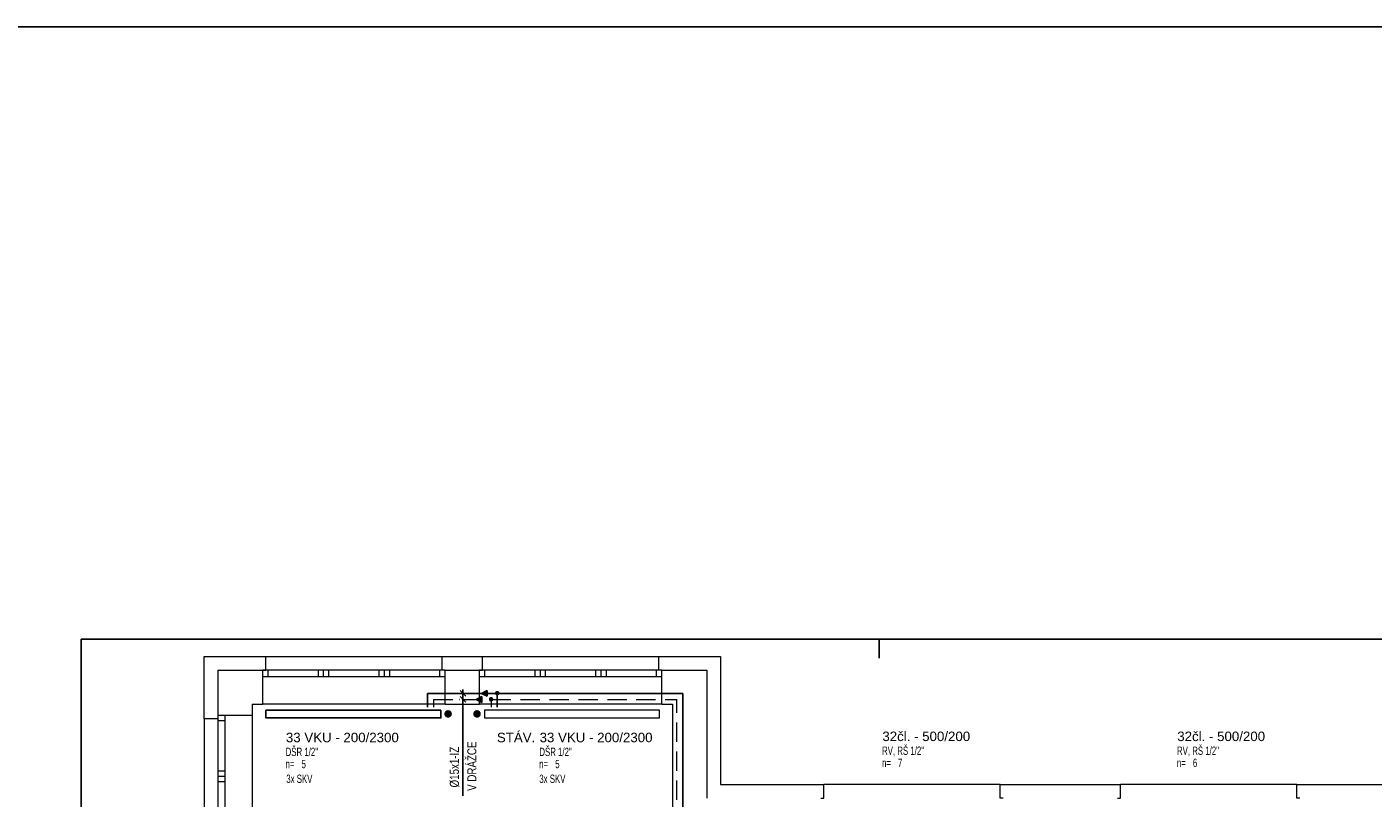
# Model space of a CAD drawing. Header units: millimetres. Extents: x 2424458 to 5109721, y -2781114 to -1335434.
# Tile 20 of 59: x 2442165 to 2459872, y -1378028 to -1367879. Entities that reach past the tile are written whole.
import ezdxf
from ezdxf.enums import TextEntityAlignment as Align

# ---------------------------------------------------------------- set-up
doc = ezdxf.new("R2010")
doc.units = ezdxf.units.MM
doc.header["$LTSCALE"] = 20
doc.header["$MEASUREMENT"] = 0
doc.linetypes.add('DASHED', pattern=[19.05, 12.7, -6.35])
for name, color, linetype in [('KOTY', 2, 'Continuous'), ('OKNA + IZOLANT', 7, 'Continuous'), ('Slabá', 7, 'Continuous'), ('slepák', 8, 'Continuous'), ('TZB_TOP rozvody', 6, 'Continuous'), ('TZB_TOP tělesa', 6, 'Continuous'), ('UT', 6, 'Continuous')]:
    doc.layers.add(name, color=color, linetype=linetype)
doc.layers.add('Rámečky', color=7, linetype='Continuous', lineweight=25)
doc.layers.add('TZB TEXT', color=3, linetype='Continuous', lineweight=18)
doc.styles.add('ARIEL', font='ARIAL.TTF')
doc.styles.add('ROMAN', font='ic-romans.shx')
doc.styles.add('ROMANS', font='ic-romans.shx', dxfattribs={"width": 0.8})
doc.styles.get("Standard").update_dxf_attribs({"font": 'ic-romans.shx', "width": 0.8})
doc.dimstyles.new('M50', dxfattribs={"dimtxt": 100, "dimasz": 60, "dimexe": 50, "dimexo": 150, "dimgap": 100, "dimtad": 1, "dimdec": 0, "dimzin": 0, "dimdsep": 46, "dimtxsty": 'Standard', "dimblk1": 'OBLIQUE', "dimblk2": 'OBLIQUE', "dimsah": 1, "dimcen": 0.09, "dimdle": 50, "dimclrd": 256, "dimclre": 256, "dimclrt": 256, "dimadec": 0, "dimazin": 0, "dimtfac": 1, "dimtdec": 0, "dimtofl": 0, "dimtmove": 1, "dimatfit": 3, "dimldrblk": 'OBLIQUE', "dimfxl": 1, "dimarcsym": 0})

# ---------------------------------------------------------------- blocks, each defined once
blk = doc.blocks.new('KOMPLEXNÍ OBJEKT_0')
at = {"layer": 'OKNA + IZOLANT', "color": 138, "linetype": 'Continuous', "lineweight": 13, "true_color": 0x005050, "transparency": 33554687}
for p, q in [((-17.308, -45.472), (-17.308, -45.292)), ((-17.348, -45.472), (-17.308, -45.472))]:
    blk.add_line(p, q, dxfattribs=at)
blk = doc.blocks.new('KOMPLEXNÍ OBJEKT_1')
at = {"layer": 'OKNA + IZOLANT', "color": 138, "linetype": 'Continuous', "lineweight": 13, "true_color": 0x005050, "transparency": 33554687}
for p, q in [((-14.988, -45.472), (-14.988, -45.292)), ((-14.948, -45.472), (-14.988, -45.472))]:
    blk.add_line(p, q, dxfattribs=at)
blk = doc.blocks.new('KOMPLEXNÍ OBJEKT_2')
at = {"layer": 'OKNA + IZOLANT', "color": 138, "linetype": 'Continuous', "lineweight": 13, "true_color": 0x005050, "transparency": 33554687}
for p, q in [((-14.458, -45.472), (-14.458, -45.292)), ((-14.498, -45.472), (-14.458, -45.472))]:
    blk.add_line(p, q, dxfattribs=at)
blk = doc.blocks.new('KOMPLEXNÍ OBJEKT_3')
at = {"layer": 'OKNA + IZOLANT', "color": 138, "linetype": 'Continuous', "lineweight": 13, "true_color": 0x005050, "transparency": 33554687}
for p, q in [((-12.138, -45.472), (-12.138, -45.292)), ((-12.098, -45.472), (-12.138, -45.472))]:
    blk.add_line(p, q, dxfattribs=at)
blk = doc.blocks.new('KOMPLEXNÍ OBJEKT_4')
at = {"layer": 'OKNA + IZOLANT', "color": 138, "linetype": 'Continuous', "lineweight": 13, "true_color": 0x005050, "transparency": 33554687}
for p, q in [((-9.968, -47.157), (-9.968, -46.977)), ((-10.008, -47.157), (-9.968, -47.157))]:
    blk.add_line(p, q, dxfattribs=at)
blk = doc.blocks.new('KOMPLEXNÍ OBJEKT_5')
at = {"layer": 'OKNA + IZOLANT', "color": 138, "linetype": 'Continuous', "lineweight": 13, "true_color": 0x005050, "transparency": 33554687}
for p, q in [((-7.648, -47.157), (-7.648, -46.977)), ((-7.608, -47.157), (-7.648, -47.157))]:
    blk.add_line(p, q, dxfattribs=at)
blk = doc.blocks.new('KOMPLEXNÍ OBJEKT_6')
at = {"layer": 'OKNA + IZOLANT', "color": 138, "linetype": 'Continuous', "lineweight": 13, "true_color": 0x005050, "transparency": 33554687}
for p, q in [((-6.068, -47.157), (-6.068, -46.977)), ((-6.108, -47.157), (-6.068, -47.157))]:
    blk.add_line(p, q, dxfattribs=at)
blk = doc.blocks.new('KOMPLEXNÍ OBJEKT_7')
at = {"layer": 'OKNA + IZOLANT', "color": 138, "linetype": 'Continuous', "lineweight": 13, "true_color": 0x005050, "transparency": 33554687}
for p, q in [((-3.748, -47.157), (-3.748, -46.977)), ((-3.708, -47.157), (-3.748, -47.157))]:
    blk.add_line(p, q, dxfattribs=at)
blk = doc.blocks.new('KOMPLEXNÍ OBJEKT_53')
at = {"layer": 'OKNA + IZOLANT', "color": 138, "linetype": 'Continuous', "lineweight": 13, "true_color": 0x005050, "transparency": 33554687}
for p, q in [((-17.938, -46.112), (-18.118, -46.112)), ((-17.938, -46.072), (-17.938, -46.112))]:
    blk.add_line(p, q, dxfattribs=at)
blk = doc.blocks.new('*U726', base_point=(52500, 0))
at = {"layer": 'Rámečky', "linetype": 'Continuous'}
for p, q in [((52500, 14850), (0, 14850)), ((0, 14850), (0, 0)), ((10500, 14850), (10500, 14600))]:
    blk.add_line(p, q, dxfattribs=at)
blk = doc.blocks.new('_OBLIQUE')
at = {"color": 0, "linetype": 'ByBlock'}
blk.add_line((-0.5, -0.5), (0.5, 0.5), dxfattribs=at)
blk = doc.blocks.new('*D858')
at = {"layer": 'Defpoints', "color": 0}
for p in [(2447904, -1376650), (2447900, -1376730), (2447906, -1376730)]:
    blk.add_point(p, dxfattribs=at)
at = {"layer": 'KOTY', "linetype": 'Continuous', "lineweight": -2}
for p, q in [((2447854, -1376650), (2447850, -1376650)), ((2447900, -1376600), (2447900, -1376780)), ((2447856, -1376730), (2447850, -1376730)), ((2447900, -1376730), (2447900, -1378000))]:
    blk.add_line(p, q, dxfattribs=at)
at = {"layer": 'KOTY', "lineweight": -2, "xscale": 75, "yscale": 75, "zscale": 75}
for p, rotation in [((2447900, -1376650), 270), ((2447900, -1376730), 90)]:
    blk.add_blockref('_OBLIQUE', p, dxfattribs=dict(at, rotation=rotation))
at = {"layer": 'KOTY', "lineweight": -3, "insert": (2447790, -1377620), "char_height": 120, "attachment_point": 5, "rotation": 90, "style": 'ROMANS'}
blk.add_mtext('%%c15x1-IZ', dxfattribs=at)
blk = doc.blocks.new('*U408', base_point=(16995, 17726))
at = {"linetype": 'ByBlock', "ltscale": 20}
blk.add_hatch(color=0, dxfattribs=at).paths.add_polyline_path([(16995, 17688), (17070, 17726), (16995, 17763)])
at = {"color": 0, "linetype": 'ByBlock', "lineweight": -2, "ltscale": 20}
for p, q in [((16995, 17688), (16995, 17763)), ((16995, 17763), (17070, 17726)), ((16995, 17688), (17070, 17726))]:
    blk.add_line(p, q, dxfattribs=at)
blk = doc.blocks.new('B')
at = {"layer": 'TZB_TOP rozvody', "lineweight": -3, "ltscale": 200}
blk.add_hatch(color=3, dxfattribs=at).paths.add_polyline_path([(32, 2, 1), (-29, 2, 1)])
blk.add_hatch(color=3, dxfattribs=at).paths.add_polyline_path([(32, 2, 1), (-29, 2, 1)])

msp = doc.modelspace()

# ---------------------------------------------------------------- hatches: boundary and pattern name
at = {"layer": 'TZB_TOP tělesa', "lineweight": -3, "ltscale": 200}
for points in [[(2447655.2, -1376920, -1), (2447755.2, -1376920, -1)], [(2447655.2, -1376920, -1), (2447755.2, -1376920, -1)], [(2448035.5, -1376920, -1), (2448135.5, -1376920, -1)], [(2448035.5, -1376920, -1), (2448135.5, -1376920, -1)]]:
    msp.add_hatch(color=3, dxfattribs=at).paths.add_polyline_path(points)

# ---------------------------------------------------------------- linework, layer by layer
at = {"layer": 'Slabá', "color": 1, "ltscale": 400}
msp.add_lwpolyline([(2424458.3, -1367879.2), (2522255.6, -1367879.2), (2522255.6, -1449259.6), (2424458.3, -1449259.6)], close=True, dxfattribs=at)
at = {"layer": 'slepák', "linetype": 'Continuous', "lineweight": 13, "transparency": 33554687}
for p, q in [((2444498.3, -1376982.9), (2444498.3, -1376162.9)), ((2444498.3, -1376162.9), (2445308.3, -1376162.9)), ((2445308.3, -1376162.9), (2447628.3, -1376162.9)), ((2447628.3, -1376162.9), (2448158.3, -1376162.9)), ((2448158.3, -1376162.9), (2450478.3, -1376162.9)), ((2450478.3, -1376162.9), (2451288.3, -1376162.9)), ((2451288.3, -1376162.9), (2451288.3, -1377847.9)), ((2444678.3, -1376342.9), (2444678.3, -1376942.9)), ((2444678.3, -1376342.9), (2445268.3, -1376342.9)), ((2447668.3, -1376342.9), (2445268.3, -1376342.9)), ((2445268.3, -1376792.9), (2445268.3, -1376342.9)), ((2445338.3, -1376432.9), (2445338.3, -1376342.9)), ((2445998.3, -1376432.9), (2445998.3, -1376342.9)), ((2446068.3, -1376432.9), (2446068.3, -1376342.9)), ((2446138.3, -1376432.9), (2446138.3, -1376342.9)), ((2446798.3, -1376432.9), (2446798.3, -1376342.9)), ((2446868.3, -1376432.9), (2446868.3, -1376342.9)), ((2446938.3, -1376432.9), (2446938.3, -1376342.9)), ((2447598.3, -1376432.9), (2447598.3, -1376342.9)), ((2447668.3, -1376342.9), (2448118.3, -1376342.9)), ((2447668.3, -1376792.9), (2447668.3, -1376342.9)), ((2450518.3, -1376342.9), (2448118.3, -1376342.9)), ((2448118.3, -1376792.9), (2448118.3, -1376342.9)), ((2448188.3, -1376432.9), (2448188.3, -1376342.9)), ((2448848.3, -1376432.9), (2448848.3, -1376342.9)), ((2448918.3, -1376432.9), (2448918.3, -1376342.9)), ((2448988.3, -1376432.9), (2448988.3, -1376342.9)), ((2449648.3, -1376432.9), (2449648.3, -1376342.9)), ((2449718.3, -1376432.9), (2449718.3, -1376342.9)), ((2449788.3, -1376432.9), (2449788.3, -1376342.9)), ((2450448.3, -1376432.9), (2450448.3, -1376342.9)), ((2450518.3, -1376342.9), (2451108.3, -1376342.9)), ((2450518.3, -1376792.9), (2450518.3, -1376342.9)), ((2451108.3, -1376342.9), (2451108.3, -1378027.9)), ((2447668.3, -1376432.9), (2445268.3, -1376432.9)), ((2450518.3, -1376432.9), (2448118.3, -1376432.9)), ((2445128.3, -1376792.9), (2445128.3, -1376942.9)), ((2445128.3, -1376792.9), (2445268.3, -1376792.9)), ((2447668.3, -1376792.9), (2445268.3, -1376792.9)), ((2447668.3, -1376792.9), (2448118.3, -1376792.9)), ((2450518.3, -1376792.9), (2448118.3, -1376792.9)), ((2450518.3, -1376792.9), (2450658.3, -1376792.9)), ((2450658.3, -1376792.9), (2450658.3, -1383437.9)), ((2444498.3, -1376982.9), (2444498.3, -1379302.9)), ((2444678.3, -1376942.9), (2444678.3, -1379342.9)), ((2445128.3, -1376942.9), (2444678.3, -1376942.9)), ((2444768.3, -1377012.9), (2444678.3, -1377012.9)), ((2444768.3, -1376942.9), (2444768.3, -1379342.9)), ((2445128.3, -1376942.9), (2445128.3, -1379342.9)), ((2444768.3, -1377672.9), (2444678.3, -1377672.9)), ((2444768.3, -1377742.9), (2444678.3, -1377742.9)), ((2444768.3, -1377812.9), (2444678.3, -1377812.9)), ((2451288.3, -1377847.9), (2452648.3, -1377847.9)), ((2454968.3, -1377847.9), (2452648.3, -1377847.9)), ((2454968.3, -1377847.9), (2456548.3, -1377847.9)), ((2458868.3, -1377847.9), (2456548.3, -1377847.9)), ((2458868.3, -1377847.9), (2460448.3, -1377847.9))]:
    msp.add_line(p, q, dxfattribs=at)
at = {"layer": 'TZB TEXT'}
msp.add_lwpolyline([(2450484.4, -1376872.9), (2448184.4, -1376873), (2448184.4, -1376973), (2450484.4, -1376972.9)], close=True, dxfattribs=at)
at = {"layer": 'TZB_TOP rozvody', "lineweight": -3, "ltscale": 20}
for p, q in [((2447434.1, -1376650.1), (2450793.9, -1376650.3)), ((2447434.1, -1376650.1), (2447434.1, -1376831.4)), ((2448352.5, -1376650.1), (2448352.5, -1376831.4)), ((2450794, -1378350.7), (2450793.9, -1376650.3))]:
    msp.add_line(p, q, dxfattribs=at)
at = {"layer": 'TZB_TOP rozvody', "linetype": 'DASHED', "lineweight": 9}
for p, q in [((2447514, -1376730.1), (2450713.9, -1376730.3)), ((2447514, -1376730.1), (2447514, -1376831.4)), ((2448272.5, -1376730.1), (2448272.5, -1376831.4)), ((2450714, -1378430.7), (2450713.9, -1376730.3))]:
    msp.add_line(p, q, dxfattribs=at)
at = {"layer": 'TZB_TOP tělesa', "color": 6, "lineweight": -3}
msp.add_lwpolyline([(2447609.5, -1376872.9), (2445309.5, -1376873), (2445309.5, -1376973), (2447609.5, -1376972.9)], close=True, dxfattribs=at)

# ---------------------------------------------------------------- block references
at = {"layer": 'slepák', "linetype": 'Continuous', "lineweight": 13, "transparency": 33554687}
msp.add_blockref('*U726', (2495376.9, -1390788.3), dxfattribs=at)
at = {"layer": 'slepák', "linetype": 'Continuous', "lineweight": 13, "transparency": 33554687, "xscale": 1000, "yscale": 1000, "zscale": 1000}
for name in ['KOMPLEXNÍ OBJEKT_0', 'KOMPLEXNÍ OBJEKT_1', 'KOMPLEXNÍ OBJEKT_2', 'KOMPLEXNÍ OBJEKT_3', 'KOMPLEXNÍ OBJEKT_53', 'KOMPLEXNÍ OBJEKT_4', 'KOMPLEXNÍ OBJEKT_5', 'KOMPLEXNÍ OBJEKT_6', 'KOMPLEXNÍ OBJEKT_7']:
    msp.add_blockref(name, (2462616.1, -1330871.2), dxfattribs=at)
at = {"layer": 'TZB_TOP rozvody', "color": 3, "lineweight": -3, "ltscale": 200, "xscale": -1, "rotation": 0.001485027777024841}
for p in [(2448147.6, -1376730.1), (2448221.1, -1376650.1)]:
    msp.add_blockref('*U408', p, dxfattribs=at)
at = {"layer": 'UT', "lineweight": -3, "xscale": -1}
for p in [(2448272.5, -1376730.1), (2448352.5, -1376650.1)]:
    msp.add_blockref('B', p, dxfattribs=at)

# ---------------------------------------------------------------- texts
at = {"layer": 'KOTY', "lineweight": -3, "insert": (2448017.8, -1377608.4), "char_height": 120, "width": 748.571, "attachment_point": 5, "rotation": 90, "style": 'ROMANS'}
msp.add_mtext('V DRÁŽCE', dxfattribs=at)
at = {"layer": 'TZB TEXT', "style": 'ARIEL'}
for s, p in [('33 VKU - 200/2300', (2445571.6, -1377330.5)), ('STÁV.', (2448347, -1377330.5)), ('33 VKU - 200/2300', (2448908.8, -1377330.5)), ('32čl. - 500/200', (2453417.2, -1377315.2)), ('32čl. - 500/200', (2457296.2, -1377315.2))]:
    msp.add_text(s, height=125, dxfattribs=at).set_placement(p, align=Align.BOTTOM_LEFT)
at = {"layer": 'TZB TEXT', "style": 'ROMAN', "width": 0.7}
for s, p in [('DŠR 1/2"', (2445568, -1377507.7)), ('DŠR 1/2"', (2448905.1, -1377507.7)), ('RV, RŠ 1/2"', (2453413.5, -1377492.4)), ('RV, RŠ 1/2"', (2457292.6, -1377492.4)), ('n=', (2445566.8, -1377667.6)), ('5', (2445777.2, -1377667.6)), ('n=', (2448903.9, -1377667.6)), ('5', (2449114.3, -1377667.6)), ('n=', (2453412.3, -1377652.3)), ('7', (2453622.7, -1377652.3)), ('n=', (2457291.3, -1377652.3)), ('6', (2457501.8, -1377652.3)), ('3x SKV', (2445576.8, -1377861.6)), ('3x SKV', (2448905.1, -1377861.6))]:
    msp.add_text(s, height=110, dxfattribs=at).set_placement(p, align=Align.BOTTOM_LEFT)

# ---------------------------------------------------------------- dimensions: what is measured, and where the dimension line sits
at = {"layer": 'KOTY', "linetype": 'Continuous', "lineweight": -3}
dim = msp.add_linear_dim(base=(2447900.2, -1376730.1), p1=(2447903.7, -1376650.1), p2=(2447906, -1376730.1), angle=270, text='%%c15x1-IZ', dimstyle='M50', override={"dimscale": 1, "dimtxt": 120, "dimasz": 75, "dimexe": 50, "dimexo": 50, "dimgap": 50, "dimtxsty": 'ROMANS'}, dxfattribs=at)
dim.commit()
dim.dimension.update_dxf_attribs({"geometry": '*D858', "text_midpoint": (2447900.2, -1377620.4), "dimtype": 160})

doc.saveas('drawing.dxf')
